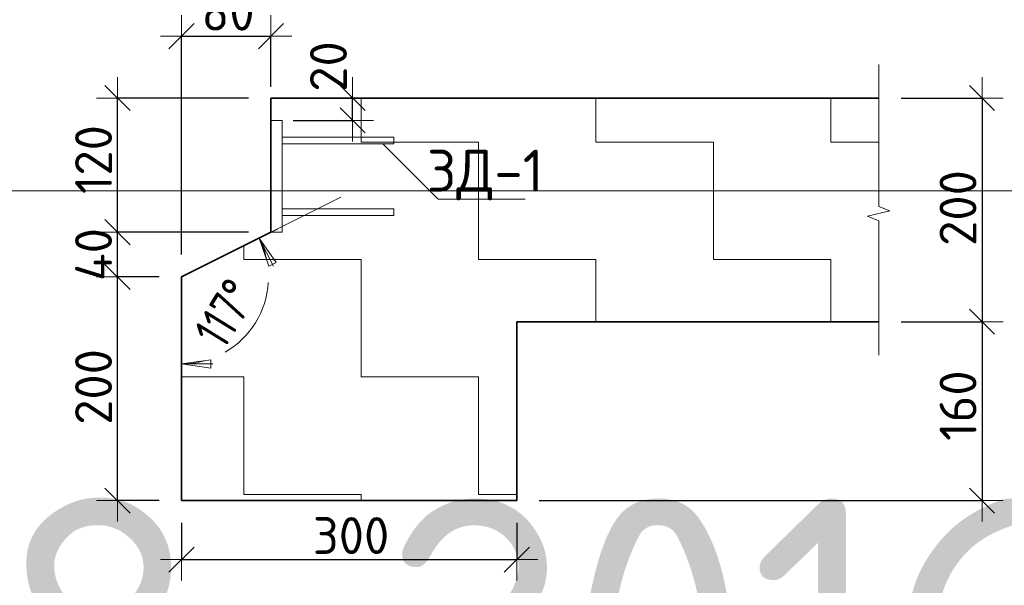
# Model space of a CAD drawing. Header units: metres. Extents: x -38 to 100, y -15 to 21.
# Tile 84 of 90: x 74.455 to 75.335, y 12.624 to 13.13. Entities that reach past the tile are written whole.
import ezdxf

# ---------------------------------------------------------------- set-up
doc = ezdxf.new("R2010")
doc.units = ezdxf.units.M
doc.header["$PDMODE"] = 65
for name, color, linetype, lineweight in [('XR$4$Перекрытие_ Сборный элемент', 7, 'Continuous', 35), ('XR$4$Размерная линия_ общее', 7, 'Continuous', 13), ('XR$4$Текст_ общее_1', 7, 'Continuous', 13), ('XR$5$Текст_ примечание', 7, 'Continuous', 13), ('XR$6$Перекрытие_ Сборный элемент', 7, 'Continuous', 35), ('XR$6$Размерная линия_ общее', 7, 'Continuous', 13), ('XR$6$Текст_ общее_1', 7, 'Continuous', 13)]:
    doc.layers.add(name, color=color, linetype=linetype, lineweight=lineweight)
doc.styles.add('ISOCPEUR', font='txt')
doc.dimstyles.new('DIMSTYLE_11', dxfattribs={"dimtxt": 0.033, "dimasz": 0.0375, "dimexe": 0, "dimexo": 0, "dimgap": 0.0165, "dimtad": 2, "dimdec": 0, "dimlfac": 1000, "dimrnd": 1, "dimzin": 12, "dimdsep": 46, "dimtxsty": 'ISOCPEUR', "dimblk1": 'ALL_ML_STRICH', "dimblk2": 'ALL_ML_STRICH', "dimsah": 1, "dimcen": 0, "dimclrd": 7, "dimclre": 256, "dimclrt": 7, "dimadec": 0, "dimazin": 0, "dimtfac": 1, "dimtdec": 0, "dimtix": 1, "dimtmove": 2, "dimatfit": 3, "dimfxl": 0, "dimtvp": 1.2, "dimtzin": 0, "dimlwd": 0, "dimlwe": -3, "dimarcsym": 0})
doc.dimstyles.new('DIMSTYLE_28', dxfattribs={"dimtxt": 0.033, "dimasz": 0.0375, "dimexe": 0, "dimexo": 0, "dimgap": 0.0165, "dimtad": 2, "dimdec": 0, "dimlfac": 1000, "dimrnd": 5, "dimzin": 12, "dimdsep": 46, "dimtxsty": 'ISOCPEUR', "dimblk1": 'ALL_ML_STRICH', "dimblk2": 'ALL_ML_STRICH', "dimsah": 1, "dimcen": 0, "dimclrd": 7, "dimclre": 256, "dimclrt": 7, "dimadec": 0, "dimazin": 0, "dimtfac": 1, "dimtdec": 0, "dimtix": 1, "dimtmove": 2, "dimatfit": 3, "dimfxl": 0, "dimtzin": 0, "dimlwd": 0, "dimlwe": -3, "dimarcsym": 0})
doc.dimstyles.new('DIMSTYLE_29', dxfattribs={"dimtxt": 0.033, "dimasz": 0.0375, "dimexe": 0, "dimexo": 0, "dimgap": 0.0165, "dimtad": 2, "dimdec": 0, "dimlfac": 1000, "dimrnd": 5, "dimzin": 12, "dimdsep": 46, "dimtxsty": 'ISOCPEUR', "dimblk1": 'ALL_ML_STRICH', "dimblk2": 'ALL_ML_STRICH', "dimsah": 1, "dimcen": 0, "dimclrd": 7, "dimclre": 256, "dimclrt": 7, "dimadec": 0, "dimazin": 0, "dimtfac": 1, "dimtdec": 0, "dimtix": 1, "dimtmove": 2, "dimatfit": 3, "dimfxl": 0, "dimtvp": 1.2, "dimtzin": 0, "dimlwd": 0, "dimlwe": -3, "dimarcsym": 0})
doc.dimstyles.new('DIMSTYLE_30', dxfattribs={"dimtxt": 0.033, "dimasz": 0.0375, "dimexe": 0, "dimexo": 0, "dimgap": 0.0165, "dimtad": 2, "dimdec": 0, "dimlfac": 1000, "dimrnd": 5, "dimzin": 12, "dimdsep": 46, "dimtxsty": 'ISOCPEUR', "dimblk1": 'ALL_ML_STRICH', "dimblk2": 'ALL_ML_STRICH', "dimsah": 1, "dimcen": 0, "dimclrd": 7, "dimclre": 256, "dimclrt": 7, "dimadec": 0, "dimazin": 0, "dimtfac": 1, "dimtdec": 0, "dimtix": 1, "dimtmove": 2, "dimatfit": 3, "dimfxl": 0, "dimtzin": 0, "dimlwd": 0, "dimlwe": -3, "dimarcsym": 0})
doc.dimstyles.new('DIMSTYLE_35', dxfattribs={"dimtxt": 0.033, "dimasz": 0.0375, "dimexe": 0, "dimexo": 0, "dimgap": 0.0165, "dimtad": 2, "dimdec": 0, "dimlfac": 1000, "dimrnd": 5, "dimzin": 12, "dimdsep": 46, "dimtxsty": 'ISOCPEUR', "dimblk1": 'ALL_ML_STRICH', "dimblk2": 'ALL_ML_STRICH', "dimsah": 1, "dimcen": 0, "dimclrd": 7, "dimclre": 256, "dimclrt": 7, "dimadec": 0, "dimazin": 0, "dimtfac": 1, "dimtdec": 0, "dimtix": 1, "dimtmove": 2, "dimatfit": 3, "dimfxl": 0, "dimtvp": 1.2, "dimtzin": 0, "dimlwd": 0, "dimlwe": -3, "dimarcsym": 0})
doc.dimstyles.new('DIMSTYLE_8', dxfattribs={"dimtxt": 0.033, "dimasz": 0.0375, "dimexe": 0, "dimexo": 0, "dimgap": 0.0165, "dimtad": 2, "dimdec": 0, "dimlfac": 1000, "dimrnd": 1, "dimzin": 12, "dimdsep": 46, "dimtxsty": 'ISOCPEUR', "dimblk1": 'ALL_ML_STRICH', "dimblk2": 'ALL_ML_STRICH', "dimsah": 1, "dimcen": 0, "dimclrd": 7, "dimclre": 256, "dimclrt": 7, "dimadec": 0, "dimazin": 0, "dimtfac": 1, "dimtdec": 0, "dimtix": 1, "dimtmove": 2, "dimatfit": 3, "dimfxl": 0, "dimtzin": 0, "dimlwd": 0, "dimlwe": -3, "dimarcsym": 0})
pattern_1 = [(0, (0.21, 0.21), (0.105, 0.105), [0.105, -0.105]), (90, (0.21, 0.21), (-0.105, 0.105), [0.105, -0.105])]

# ---------------------------------------------------------------- blocks, each defined once
blk = doc.blocks.new('ЭЛЕМЕНТ_УЗОРА_4')
at = {"color": 7, "linetype": 'Continuous', "lineweight": 13, "transparency": 33554687}
blk.add_line((75.22301, 12.82949), (75.22301, 12.82949), dxfattribs=at)
blk.add_lwpolyline([(75.22301, 13.08949), (75.22301, 12.96235), (75.23301, 12.95871), (75.21301, 12.95377), (75.22301, 12.94961), (75.22301, 12.82949)], dxfattribs=at)
blk = doc.blocks.new('ALL_ML_STRICH')
at = {"color": 0, "linetype": 'ByBlock', "lineweight": -2}
for p, q in [((0, -0.5), (0, 0.5)), ((-0.3, -0.3), (0.3, 0.3)), ((-1, 0), (0.5, 0))]:
    blk.add_line(p, q, dxfattribs=at)
blk = doc.blocks.new('*D103')
at = {"layer": 'DEFPOINTS', "color": 7, "linetype": 'Continuous', "lineweight": 13, "transparency": 33554687}
for p in [(75.22301, 13.05949), (75.31543, 13.05949), (75.22301, 12.85949)]:
    blk.add_point(p, dxfattribs=at)
at = {"layer": 'XR$4$Размерная линия_ общее', "color": 253, "linetype": 'Continuous', "lineweight": -2, "true_color": 0xa0a0a0, "transparency": 33554687}
for p, q in [((75.24301, 13.05949), (75.31543, 13.05949)), ((75.24301, 12.85949), (75.31543, 12.85949))]:
    blk.add_line(p, q, dxfattribs=at)
at = {"layer": 'XR$4$Размерная линия_ общее', "color": 7, "linetype": 'Continuous', "lineweight": -2, "transparency": 33554687}
blk.add_line((75.31543, 13.05949), (75.31543, 12.85949), dxfattribs=at)
at = {"layer": 'XR$4$Размерная линия_ общее', "color": 7, "linetype": 'Continuous', "lineweight": 13, "transparency": 33554687, "xscale": 0.0375, "yscale": 0.0375, "zscale": 0.0375}
for p, rotation in [((75.31543, 13.05949), 90), ((75.31543, 12.85949), 270)]:
    blk.add_blockref('ALL_ML_STRICH', p, dxfattribs=dict(at, rotation=rotation))
at = {"layer": 'XR$4$Размерная линия_ общее', "color": 7, "linetype": 'Continuous', "lineweight": 13, "transparency": 33554687, "insert": (75.29393, 12.96114), "char_height": 0.033, "width": 0.099, "attachment_point": 5, "rotation": 90, "style": 'ISOCPEUR'}
blk.add_mtext('\\A1;{200}', dxfattribs=at)
blk = doc.blocks.new('*D104')
at = {"layer": 'DEFPOINTS', "color": 7, "linetype": 'Continuous', "lineweight": 13, "transparency": 33554687}
for p in [(75.22301, 12.85949), (75.31543, 12.85949), (74.89936, 12.69949)]:
    blk.add_point(p, dxfattribs=at)
at = {"layer": 'XR$4$Размерная линия_ общее', "color": 253, "linetype": 'Continuous', "lineweight": -2, "true_color": 0xa0a0a0, "transparency": 33554687}
for p, q in [((75.24301, 12.85949), (75.31543, 12.85949)), ((74.91936, 12.69949), (75.31543, 12.69949))]:
    blk.add_line(p, q, dxfattribs=at)
at = {"layer": 'XR$4$Размерная линия_ общее', "color": 7, "linetype": 'Continuous', "lineweight": -2, "transparency": 33554687}
blk.add_line((75.31543, 12.85949), (75.31543, 12.69949), dxfattribs=at)
at = {"layer": 'XR$4$Размерная линия_ общее', "color": 7, "linetype": 'Continuous', "lineweight": 13, "transparency": 33554687, "xscale": 0.0375, "yscale": 0.0375, "zscale": 0.0375}
for p, rotation in [((75.31543, 12.85949), 90), ((75.31543, 12.69949), 270)]:
    blk.add_blockref('ALL_ML_STRICH', p, dxfattribs=dict(at, rotation=rotation))
at = {"layer": 'XR$4$Размерная линия_ общее', "color": 7, "linetype": 'Continuous', "lineweight": 13, "transparency": 33554687, "insert": (75.29393, 12.78444), "char_height": 0.033, "width": 0.099, "attachment_point": 5, "rotation": 90, "style": 'ISOCPEUR'}
blk.add_mtext('\\A1;{160}', dxfattribs=at)
blk = doc.blocks.new('*D113')
at = {"layer": 'DEFPOINTS', "color": 7, "linetype": 'Continuous', "lineweight": 13, "transparency": 33554687}
for p in [(74.59936, 12.69949), (74.89936, 12.69949), (74.59936, 12.64675)]:
    blk.add_point(p, dxfattribs=at)
at = {"layer": 'XR$4$Размерная линия_ общее', "color": 253, "linetype": 'Continuous', "lineweight": -2, "true_color": 0xa0a0a0, "transparency": 33554687}
for p, q in [((74.59936, 12.67949), (74.59936, 12.64675)), ((74.89936, 12.67949), (74.89936, 12.64675))]:
    blk.add_line(p, q, dxfattribs=at)
at = {"layer": 'XR$4$Размерная линия_ общее', "color": 7, "linetype": 'Continuous', "lineweight": -2, "transparency": 33554687}
blk.add_line((74.59936, 12.64675), (74.89936, 12.64675), dxfattribs=at)
at = {"layer": 'XR$4$Размерная линия_ общее', "color": 7, "linetype": 'Continuous', "lineweight": 13, "transparency": 33554687, "xscale": 0.0375, "yscale": 0.0375, "zscale": 0.0375, "rotation": 180}
blk.add_blockref('ALL_ML_STRICH', (74.59936, 12.64675), dxfattribs=at)
at = {"layer": 'XR$4$Размерная линия_ общее', "color": 7, "linetype": 'Continuous', "lineweight": 13, "transparency": 33554687, "xscale": 0.0375, "yscale": 0.0375, "zscale": 0.0375}
blk.add_blockref('ALL_ML_STRICH', (74.89936, 12.64675), dxfattribs=at)
at = {"layer": 'XR$4$Размерная линия_ общее', "color": 7, "linetype": 'Continuous', "lineweight": 13, "transparency": 33554687, "insert": (74.75101, 12.66825), "char_height": 0.033, "width": 0.099, "attachment_point": 5, "style": 'ISOCPEUR'}
blk.add_mtext('\\A1;{300}', dxfattribs=at)
blk = doc.blocks.new('*D224')
at = {"layer": 'DEFPOINTS', "color": 7, "linetype": 'Continuous', "lineweight": 13, "transparency": 33554687}
for p in [(74.59936, 12.89949), (74.54217, 12.69949), (74.59936, 12.69949)]:
    blk.add_point(p, dxfattribs=at)
at = {"layer": 'XR$4$Размерная линия_ общее', "color": 253, "linetype": 'Continuous', "lineweight": -2, "true_color": 0xa0a0a0, "transparency": 33554687}
for p, q in [((74.57936, 12.89949), (74.54217, 12.89949)), ((74.57936, 12.69949), (74.54217, 12.69949))]:
    blk.add_line(p, q, dxfattribs=at)
at = {"layer": 'XR$4$Размерная линия_ общее', "color": 7, "linetype": 'Continuous', "lineweight": -2, "transparency": 33554687}
blk.add_line((74.54217, 12.69949), (74.54217, 12.89949), dxfattribs=at)
at = {"layer": 'XR$4$Размерная линия_ общее', "color": 7, "linetype": 'Continuous', "lineweight": 13, "transparency": 33554687, "xscale": 0.0375, "yscale": 0.0375, "zscale": 0.0375}
for p, rotation in [((74.54217, 12.89949), 90), ((74.54217, 12.69949), 270)]:
    blk.add_blockref('ALL_ML_STRICH', p, dxfattribs=dict(at, rotation=rotation))
at = {"layer": 'XR$4$Размерная линия_ общее', "color": 7, "linetype": 'Continuous', "lineweight": 13, "transparency": 33554687, "insert": (74.52067, 12.80114), "char_height": 0.033, "width": 0.099, "attachment_point": 5, "rotation": 90, "style": 'ISOCPEUR'}
blk.add_mtext('\\A1;{200}', dxfattribs=at)
blk = doc.blocks.new('*D225')
at = {"layer": 'DEFPOINTS', "color": 7, "linetype": 'Continuous', "lineweight": 13, "transparency": 33554687}
for p in [(74.67936, 12.93949), (74.54217, 12.89949), (74.59936, 12.89949)]:
    blk.add_point(p, dxfattribs=at)
at = {"layer": 'XR$4$Размерная линия_ общее', "color": 253, "linetype": 'Continuous', "lineweight": -2, "true_color": 0xa0a0a0, "transparency": 33554687}
for p, q in [((74.65936, 12.93949), (74.54217, 12.93949)), ((74.57936, 12.89949), (74.54217, 12.89949))]:
    blk.add_line(p, q, dxfattribs=at)
at = {"layer": 'XR$4$Размерная линия_ общее', "color": 7, "linetype": 'Continuous', "lineweight": -2, "transparency": 33554687}
blk.add_line((74.54217, 12.89949), (74.54217, 12.93949), dxfattribs=at)
at = {"layer": 'XR$4$Размерная линия_ общее', "color": 7, "linetype": 'Continuous', "lineweight": 13, "transparency": 33554687, "xscale": 0.0375, "yscale": 0.0375, "zscale": 0.0375}
for p, rotation in [((74.54217, 12.93949), 90), ((74.54217, 12.89949), 270)]:
    blk.add_blockref('ALL_ML_STRICH', p, dxfattribs=dict(at, rotation=rotation))
at = {"layer": 'XR$4$Размерная линия_ общее', "color": 7, "linetype": 'Continuous', "lineweight": 13, "transparency": 33554687, "insert": (74.52067, 12.91949), "char_height": 0.033, "width": 0.066, "attachment_point": 5, "rotation": 90, "style": 'ISOCPEUR'}
blk.add_mtext('\\A1;{40}', dxfattribs=at)
blk = doc.blocks.new('*D226')
at = {"layer": 'DEFPOINTS', "color": 7, "linetype": 'Continuous', "lineweight": 13, "transparency": 33554687}
for p in [(74.67936, 13.05949), (74.54217, 12.93949), (74.67936, 12.93949)]:
    blk.add_point(p, dxfattribs=at)
at = {"layer": 'XR$4$Размерная линия_ общее', "color": 253, "linetype": 'Continuous', "lineweight": -2, "true_color": 0xa0a0a0, "transparency": 33554687}
for p, q in [((74.65936, 13.05949), (74.54217, 13.05949)), ((74.65936, 12.93949), (74.54217, 12.93949))]:
    blk.add_line(p, q, dxfattribs=at)
at = {"layer": 'XR$4$Размерная линия_ общее', "color": 7, "linetype": 'Continuous', "lineweight": -2, "transparency": 33554687}
blk.add_line((74.54217, 12.93949), (74.54217, 13.05949), dxfattribs=at)
at = {"layer": 'XR$4$Размерная линия_ общее', "color": 7, "linetype": 'Continuous', "lineweight": 13, "transparency": 33554687, "xscale": 0.0375, "yscale": 0.0375, "zscale": 0.0375}
for p, rotation in [((74.54217, 13.05949), 90), ((74.54217, 12.93949), 270)]:
    blk.add_blockref('ALL_ML_STRICH', p, dxfattribs=dict(at, rotation=rotation))
at = {"layer": 'XR$4$Размерная линия_ общее', "color": 7, "linetype": 'Continuous', "lineweight": 13, "transparency": 33554687, "insert": (74.52067, 13.00444), "char_height": 0.033, "width": 0.099, "attachment_point": 5, "rotation": 90, "style": 'ISOCPEUR'}
blk.add_mtext('\\A1;{120}', dxfattribs=at)
blk = doc.blocks.new('СЛОЖНЫЙ_ОБЪЕКТ_38')
at = {"layer": 'XR$4$Перекрытие_ Сборный элемент', "color": 7, "linetype": 'Continuous', "lineweight": 13, "transparency": 33554687}
for points in [[(74.68936, 12.93949), (74.68936, 13.03949), (74.67936, 13.03949), (74.67936, 12.93949), (74.68936, 12.93949)], [(74.68936, 13.02449), (74.68936, 13.01849), (74.78936, 13.01849), (74.78936, 13.02449), (74.68936, 13.02449)], [(74.68936, 12.95449), (74.68936, 12.96049), (74.78936, 12.96049), (74.78936, 12.95449), (74.68936, 12.95449)]]:
    blk.add_lwpolyline(points, close=True, dxfattribs=at)
blk = doc.blocks.new('*D230')
at = {"layer": 'DEFPOINTS', "color": 7, "linetype": 'Continuous', "lineweight": 13, "transparency": 33554687}
for p in [(74.59936, 13.11478), (74.67936, 13.04949), (74.59936, 12.89949)]:
    blk.add_point(p, dxfattribs=at)
at = {"layer": 'XR$4$Размерная линия_ общее', "color": 253, "linetype": 'Continuous', "lineweight": -2, "true_color": 0xa0a0a0, "transparency": 33554687}
for p, q in [((74.59936, 12.91949), (74.59936, 13.11478)), ((74.67936, 13.06949), (74.67936, 13.11478))]:
    blk.add_line(p, q, dxfattribs=at)
at = {"layer": 'XR$4$Размерная линия_ общее', "color": 7, "linetype": 'Continuous', "lineweight": -2, "transparency": 33554687}
blk.add_line((74.59936, 13.11478), (74.67936, 13.11478), dxfattribs=at)
at = {"layer": 'XR$4$Размерная линия_ общее', "color": 7, "linetype": 'Continuous', "lineweight": 13, "transparency": 33554687, "xscale": 0.0375, "yscale": 0.0375, "zscale": 0.0375, "rotation": 180}
blk.add_blockref('ALL_ML_STRICH', (74.59936, 13.11478), dxfattribs=at)
at = {"layer": 'XR$4$Размерная линия_ общее', "color": 7, "linetype": 'Continuous', "lineweight": 13, "transparency": 33554687, "xscale": 0.0375, "yscale": 0.0375, "zscale": 0.0375}
blk.add_blockref('ALL_ML_STRICH', (74.67936, 13.11478), dxfattribs=at)
at = {"layer": 'XR$4$Размерная линия_ общее', "color": 7, "linetype": 'Continuous', "lineweight": 13, "transparency": 33554687, "insert": (74.64101, 13.13628), "char_height": 0.033, "width": 0.066, "attachment_point": 5, "style": 'ISOCPEUR'}
blk.add_mtext('\\A1;{80}', dxfattribs=at)
blk = doc.blocks.new('COMPLEX_ANGLEDIM_0')
at = {"color": 7, "linetype": 'Continuous', "lineweight": 13, "transparency": 33554687}
for p, q in [((74.66894, 12.93427), (74.68571, 12.94266)), ((74.66894, 12.93427), (74.65217, 12.92589)), ((74.66894, 12.93427), (74.68403, 12.91247)), ((74.67732, 12.90912), (74.66894, 12.93427)), ((74.66894, 12.93427), (74.68152, 12.90912)), ((74.66894, 12.93427), (74.66894, 12.93427)), ((74.68403, 12.91247), (74.67732, 12.90912)), ((74.59936, 12.82169), (74.59936, 12.84044)), ((74.62561, 12.82544), (74.59936, 12.82169)), ((74.62561, 12.81794), (74.62561, 12.82544)), ((74.59936, 12.82169), (74.62561, 12.81794)), ((74.59936, 12.82169), (74.62749, 12.82169)), ((74.59936, 12.82169), (74.59936, 12.82169)), ((74.59936, 12.82169), (74.59936, 12.80294))]:
    blk.add_line(p, q, dxfattribs=at)
for start, end in [(10.78743, 26.56505), (300.16526, 356.39981), (270, 285.2956)]:
    blk.add_arc((74.59936, 12.89949), 0.07779, start, end, dxfattribs=at)
at = {"color": 7, "linetype": 'Continuous', "lineweight": 13, "transparency": 33554687, "insert": (74.63711, 12.8332), "char_height": 0.033, "width": 0.0889719, "attachment_point": 7, "rotation": 58.28253, "style": 'ISOCPEUR'}
blk.add_mtext('\\W0.79;117%%d', dxfattribs=at)
blk = doc.blocks.new('*D232')
at = {"layer": 'DEFPOINTS', "color": 7, "linetype": 'Continuous', "lineweight": 13, "transparency": 33554687}
for p in [(74.67936, 13.05949), (74.67936, 13.03949), (74.75239, 13.03949)]:
    blk.add_point(p, dxfattribs=at)
at = {"layer": 'XR$4$Размерная линия_ общее', "color": 253, "linetype": 'Continuous', "lineweight": -2, "true_color": 0xa0a0a0, "transparency": 33554687}
for p, q in [((74.69936, 13.05949), (74.75239, 13.05949)), ((74.69936, 13.03949), (74.75239, 13.03949))]:
    blk.add_line(p, q, dxfattribs=at)
at = {"layer": 'XR$4$Размерная линия_ общее', "color": 7, "linetype": 'Continuous', "lineweight": -2, "transparency": 33554687}
blk.add_line((74.75239, 13.03949), (74.75239, 13.05949), dxfattribs=at)
at = {"layer": 'XR$4$Размерная линия_ общее', "color": 7, "linetype": 'Continuous', "lineweight": 13, "transparency": 33554687, "xscale": 0.0375, "yscale": 0.0375, "zscale": 0.0375}
for p, rotation in [((74.75239, 13.05949), 90), ((74.75239, 13.03949), 270)]:
    blk.add_blockref('ALL_ML_STRICH', p, dxfattribs=dict(at, rotation=rotation))
at = {"layer": 'XR$4$Размерная линия_ общее', "color": 7, "linetype": 'Continuous', "lineweight": 13, "transparency": 33554687, "insert": (74.7308, 13.0877), "char_height": 0.033, "width": 0.066, "attachment_point": 5, "rotation": 90, "style": 'ISOCPEUR'}
blk.add_mtext('\\A1;{20}', dxfattribs=at)
blk = doc.blocks.new('ЭЛЕМЕНТ_УЗОРА_24')
at = {"color": 7, "linetype": 'Continuous', "lineweight": 13, "transparency": 33554687}
blk.add_line((75.22301, 12.82949), (75.22301, 12.82949), dxfattribs=at)
blk.add_lwpolyline([(75.22301, 13.08949), (75.22301, 12.96235), (75.23301, 12.95871), (75.21301, 12.95377), (75.22301, 12.94961), (75.22301, 12.82949)], dxfattribs=at)
blk = doc.blocks.new('*D431')
at = {"layer": 'DEFPOINTS', "color": 7, "linetype": 'Continuous', "lineweight": 13, "transparency": 33554687}
for p in [(75.22301, 13.05949), (75.31543, 13.05949), (75.22301, 12.85949)]:
    blk.add_point(p, dxfattribs=at)
at = {"layer": 'XR$6$Размерная линия_ общее', "color": 253, "linetype": 'Continuous', "lineweight": -2, "true_color": 0xa0a0a0, "transparency": 33554687}
for p, q in [((75.24301, 13.05949), (75.31543, 13.05949)), ((75.24301, 12.85949), (75.31543, 12.85949))]:
    blk.add_line(p, q, dxfattribs=at)
at = {"layer": 'XR$6$Размерная линия_ общее', "color": 7, "linetype": 'Continuous', "lineweight": -2, "transparency": 33554687}
blk.add_line((75.31543, 13.05949), (75.31543, 12.85949), dxfattribs=at)
at = {"layer": 'XR$6$Размерная линия_ общее', "color": 7, "linetype": 'Continuous', "lineweight": 13, "transparency": 33554687, "xscale": 0.0375, "yscale": 0.0375, "zscale": 0.0375}
for p, rotation in [((75.31543, 13.05949), 90), ((75.31543, 12.85949), 270)]:
    blk.add_blockref('ALL_ML_STRICH', p, dxfattribs=dict(at, rotation=rotation))
at = {"layer": 'XR$6$Размерная линия_ общее', "color": 7, "linetype": 'Continuous', "lineweight": 13, "transparency": 33554687, "insert": (75.29393, 12.96114), "char_height": 0.033, "width": 0.099, "attachment_point": 5, "rotation": 90, "style": 'ISOCPEUR'}
blk.add_mtext('\\A1;{200}', dxfattribs=at)
blk = doc.blocks.new('*D432')
at = {"layer": 'DEFPOINTS', "color": 7, "linetype": 'Continuous', "lineweight": 13, "transparency": 33554687}
for p in [(75.22301, 12.85949), (75.31543, 12.85949), (74.89936, 12.69949)]:
    blk.add_point(p, dxfattribs=at)
at = {"layer": 'XR$6$Размерная линия_ общее', "color": 253, "linetype": 'Continuous', "lineweight": -2, "true_color": 0xa0a0a0, "transparency": 33554687}
for p, q in [((75.24301, 12.85949), (75.31543, 12.85949)), ((74.91936, 12.69949), (75.31543, 12.69949))]:
    blk.add_line(p, q, dxfattribs=at)
at = {"layer": 'XR$6$Размерная линия_ общее', "color": 7, "linetype": 'Continuous', "lineweight": -2, "transparency": 33554687}
blk.add_line((75.31543, 12.85949), (75.31543, 12.69949), dxfattribs=at)
at = {"layer": 'XR$6$Размерная линия_ общее', "color": 7, "linetype": 'Continuous', "lineweight": 13, "transparency": 33554687, "xscale": 0.0375, "yscale": 0.0375, "zscale": 0.0375}
for p, rotation in [((75.31543, 12.85949), 90), ((75.31543, 12.69949), 270)]:
    blk.add_blockref('ALL_ML_STRICH', p, dxfattribs=dict(at, rotation=rotation))
at = {"layer": 'XR$6$Размерная линия_ общее', "color": 7, "linetype": 'Continuous', "lineweight": 13, "transparency": 33554687, "insert": (75.29393, 12.78444), "char_height": 0.033, "width": 0.099, "attachment_point": 5, "rotation": 90, "style": 'ISOCPEUR'}
blk.add_mtext('\\A1;{160}', dxfattribs=at)
blk = doc.blocks.new('*D437')
at = {"layer": 'DEFPOINTS', "color": 7, "linetype": 'Continuous', "lineweight": 13, "transparency": 33554687}
for p in [(74.59936, 12.69949), (74.89936, 12.69949), (74.59936, 12.64675)]:
    blk.add_point(p, dxfattribs=at)
at = {"layer": 'XR$6$Размерная линия_ общее', "color": 253, "linetype": 'Continuous', "lineweight": -2, "true_color": 0xa0a0a0, "transparency": 33554687}
for p, q in [((74.59936, 12.67949), (74.59936, 12.64675)), ((74.89936, 12.67949), (74.89936, 12.64675))]:
    blk.add_line(p, q, dxfattribs=at)
at = {"layer": 'XR$6$Размерная линия_ общее', "color": 7, "linetype": 'Continuous', "lineweight": -2, "transparency": 33554687}
blk.add_line((74.59936, 12.64675), (74.89936, 12.64675), dxfattribs=at)
at = {"layer": 'XR$6$Размерная линия_ общее', "color": 7, "linetype": 'Continuous', "lineweight": 13, "transparency": 33554687, "xscale": 0.0375, "yscale": 0.0375, "zscale": 0.0375, "rotation": 180}
blk.add_blockref('ALL_ML_STRICH', (74.59936, 12.64675), dxfattribs=at)
at = {"layer": 'XR$6$Размерная линия_ общее', "color": 7, "linetype": 'Continuous', "lineweight": 13, "transparency": 33554687, "xscale": 0.0375, "yscale": 0.0375, "zscale": 0.0375}
blk.add_blockref('ALL_ML_STRICH', (74.89936, 12.64675), dxfattribs=at)
at = {"layer": 'XR$6$Размерная линия_ общее', "color": 7, "linetype": 'Continuous', "lineweight": 13, "transparency": 33554687, "insert": (74.75101, 12.66825), "char_height": 0.033, "width": 0.099, "attachment_point": 5, "style": 'ISOCPEUR'}
blk.add_mtext('\\A1;{300}', dxfattribs=at)
blk = doc.blocks.new('*D438')
at = {"layer": 'DEFPOINTS', "color": 7, "linetype": 'Continuous', "lineweight": 13, "transparency": 33554687}
for p in [(74.59936, 12.89949), (74.54217, 12.69949), (74.59936, 12.69949)]:
    blk.add_point(p, dxfattribs=at)
at = {"layer": 'XR$6$Размерная линия_ общее', "color": 253, "linetype": 'Continuous', "lineweight": -2, "true_color": 0xa0a0a0, "transparency": 33554687}
for p, q in [((74.57936, 12.89949), (74.54217, 12.89949)), ((74.57936, 12.69949), (74.54217, 12.69949))]:
    blk.add_line(p, q, dxfattribs=at)
at = {"layer": 'XR$6$Размерная линия_ общее', "color": 7, "linetype": 'Continuous', "lineweight": -2, "transparency": 33554687}
blk.add_line((74.54217, 12.69949), (74.54217, 12.89949), dxfattribs=at)
at = {"layer": 'XR$6$Размерная линия_ общее', "color": 7, "linetype": 'Continuous', "lineweight": 13, "transparency": 33554687, "xscale": 0.0375, "yscale": 0.0375, "zscale": 0.0375}
for p, rotation in [((74.54217, 12.89949), 90), ((74.54217, 12.69949), 270)]:
    blk.add_blockref('ALL_ML_STRICH', p, dxfattribs=dict(at, rotation=rotation))
at = {"layer": 'XR$6$Размерная линия_ общее', "color": 7, "linetype": 'Continuous', "lineweight": 13, "transparency": 33554687, "insert": (74.52067, 12.80114), "char_height": 0.033, "width": 0.099, "attachment_point": 5, "rotation": 90, "style": 'ISOCPEUR'}
blk.add_mtext('\\A1;{200}', dxfattribs=at)
blk = doc.blocks.new('*D439')
at = {"layer": 'DEFPOINTS', "color": 7, "linetype": 'Continuous', "lineweight": 13, "transparency": 33554687}
for p in [(74.67936, 12.93949), (74.54217, 12.89949), (74.59936, 12.89949)]:
    blk.add_point(p, dxfattribs=at)
at = {"layer": 'XR$6$Размерная линия_ общее', "color": 253, "linetype": 'Continuous', "lineweight": -2, "true_color": 0xa0a0a0, "transparency": 33554687}
for p, q in [((74.65936, 12.93949), (74.54217, 12.93949)), ((74.57936, 12.89949), (74.54217, 12.89949))]:
    blk.add_line(p, q, dxfattribs=at)
at = {"layer": 'XR$6$Размерная линия_ общее', "color": 7, "linetype": 'Continuous', "lineweight": -2, "transparency": 33554687}
blk.add_line((74.54217, 12.89949), (74.54217, 12.93949), dxfattribs=at)
at = {"layer": 'XR$6$Размерная линия_ общее', "color": 7, "linetype": 'Continuous', "lineweight": 13, "transparency": 33554687, "xscale": 0.0375, "yscale": 0.0375, "zscale": 0.0375}
for p, rotation in [((74.54217, 12.93949), 90), ((74.54217, 12.89949), 270)]:
    blk.add_blockref('ALL_ML_STRICH', p, dxfattribs=dict(at, rotation=rotation))
at = {"layer": 'XR$6$Размерная линия_ общее', "color": 7, "linetype": 'Continuous', "lineweight": 13, "transparency": 33554687, "insert": (74.52067, 12.91949), "char_height": 0.033, "width": 0.066, "attachment_point": 5, "rotation": 90, "style": 'ISOCPEUR'}
blk.add_mtext('\\A1;{40}', dxfattribs=at)
blk = doc.blocks.new('*D440')
at = {"layer": 'DEFPOINTS', "color": 7, "linetype": 'Continuous', "lineweight": 13, "transparency": 33554687}
for p in [(74.67936, 13.05949), (74.54217, 12.93949), (74.67936, 12.93949)]:
    blk.add_point(p, dxfattribs=at)
at = {"layer": 'XR$6$Размерная линия_ общее', "color": 253, "linetype": 'Continuous', "lineweight": -2, "true_color": 0xa0a0a0, "transparency": 33554687}
for p, q in [((74.65936, 13.05949), (74.54217, 13.05949)), ((74.65936, 12.93949), (74.54217, 12.93949))]:
    blk.add_line(p, q, dxfattribs=at)
at = {"layer": 'XR$6$Размерная линия_ общее', "color": 7, "linetype": 'Continuous', "lineweight": -2, "transparency": 33554687}
blk.add_line((74.54217, 12.93949), (74.54217, 13.05949), dxfattribs=at)
at = {"layer": 'XR$6$Размерная линия_ общее', "color": 7, "linetype": 'Continuous', "lineweight": 13, "transparency": 33554687, "xscale": 0.0375, "yscale": 0.0375, "zscale": 0.0375}
for p, rotation in [((74.54217, 13.05949), 90), ((74.54217, 12.93949), 270)]:
    blk.add_blockref('ALL_ML_STRICH', p, dxfattribs=dict(at, rotation=rotation))
at = {"layer": 'XR$6$Размерная линия_ общее', "color": 7, "linetype": 'Continuous', "lineweight": 13, "transparency": 33554687, "insert": (74.52067, 13.00444), "char_height": 0.033, "width": 0.099, "attachment_point": 5, "rotation": 90, "style": 'ISOCPEUR'}
blk.add_mtext('\\A1;{120}', dxfattribs=at)
blk = doc.blocks.new('СЛОЖНЫЙ_ОБЪЕКТ_77')
at = {"layer": 'XR$6$Перекрытие_ Сборный элемент', "color": 7, "linetype": 'Continuous', "lineweight": 13, "transparency": 33554687}
for points in [[(74.68936, 12.93949), (74.68936, 13.03949), (74.67936, 13.03949), (74.67936, 12.93949), (74.68936, 12.93949)], [(74.68936, 13.02449), (74.68936, 13.01849), (74.78936, 13.01849), (74.78936, 13.02449), (74.68936, 13.02449)], [(74.68936, 12.95449), (74.68936, 12.96049), (74.78936, 12.96049), (74.78936, 12.95449), (74.68936, 12.95449)]]:
    blk.add_lwpolyline(points, close=True, dxfattribs=at)
blk = doc.blocks.new('*D444')
at = {"layer": 'DEFPOINTS', "color": 7, "linetype": 'Continuous', "lineweight": 13, "transparency": 33554687}
for p in [(74.59936, 13.11478), (74.67936, 13.04949), (74.59936, 12.89949)]:
    blk.add_point(p, dxfattribs=at)
at = {"layer": 'XR$6$Размерная линия_ общее', "color": 253, "linetype": 'Continuous', "lineweight": -2, "true_color": 0xa0a0a0, "transparency": 33554687}
for p, q in [((74.59936, 12.91949), (74.59936, 13.11478)), ((74.67936, 13.06949), (74.67936, 13.11478))]:
    blk.add_line(p, q, dxfattribs=at)
at = {"layer": 'XR$6$Размерная линия_ общее', "color": 7, "linetype": 'Continuous', "lineweight": -2, "transparency": 33554687}
blk.add_line((74.59936, 13.11478), (74.67936, 13.11478), dxfattribs=at)
at = {"layer": 'XR$6$Размерная линия_ общее', "color": 7, "linetype": 'Continuous', "lineweight": 13, "transparency": 33554687, "xscale": 0.0375, "yscale": 0.0375, "zscale": 0.0375, "rotation": 180}
blk.add_blockref('ALL_ML_STRICH', (74.59936, 13.11478), dxfattribs=at)
at = {"layer": 'XR$6$Размерная линия_ общее', "color": 7, "linetype": 'Continuous', "lineweight": 13, "transparency": 33554687, "xscale": 0.0375, "yscale": 0.0375, "zscale": 0.0375}
blk.add_blockref('ALL_ML_STRICH', (74.67936, 13.11478), dxfattribs=at)
at = {"layer": 'XR$6$Размерная линия_ общее', "color": 7, "linetype": 'Continuous', "lineweight": 13, "transparency": 33554687, "insert": (74.64101, 13.13628), "char_height": 0.033, "width": 0.066, "attachment_point": 5, "style": 'ISOCPEUR'}
blk.add_mtext('\\A1;{80}', dxfattribs=at)
blk = doc.blocks.new('*D445')
at = {"layer": 'DEFPOINTS', "color": 7, "linetype": 'Continuous', "lineweight": 13, "transparency": 33554687}
for p in [(74.67936, 13.05949), (74.67936, 13.03949), (74.75239, 13.03949)]:
    blk.add_point(p, dxfattribs=at)
at = {"layer": 'XR$6$Размерная линия_ общее', "color": 253, "linetype": 'Continuous', "lineweight": -2, "true_color": 0xa0a0a0, "transparency": 33554687}
for p, q in [((74.69936, 13.05949), (74.75239, 13.05949)), ((74.69936, 13.03949), (74.75239, 13.03949))]:
    blk.add_line(p, q, dxfattribs=at)
at = {"layer": 'XR$6$Размерная линия_ общее', "color": 7, "linetype": 'Continuous', "lineweight": -2, "transparency": 33554687}
blk.add_line((74.75239, 13.03949), (74.75239, 13.05949), dxfattribs=at)
at = {"layer": 'XR$6$Размерная линия_ общее', "color": 7, "linetype": 'Continuous', "lineweight": 13, "transparency": 33554687, "xscale": 0.0375, "yscale": 0.0375, "zscale": 0.0375}
for p, rotation in [((74.75239, 13.05949), 90), ((74.75239, 13.03949), 270)]:
    blk.add_blockref('ALL_ML_STRICH', p, dxfattribs=dict(at, rotation=rotation))
at = {"layer": 'XR$6$Размерная линия_ общее', "color": 7, "linetype": 'Continuous', "lineweight": 13, "transparency": 33554687, "insert": (74.7308, 13.0877), "char_height": 0.033, "width": 0.066, "attachment_point": 5, "rotation": 90, "style": 'ISOCPEUR'}
blk.add_mtext('\\A1;{20}', dxfattribs=at)
blk = doc.blocks.new('COMPLEX_ANGLEDIM_1')
at = {"color": 7, "linetype": 'Continuous', "lineweight": 13, "transparency": 33554687}
for p, q in [((74.66894, 12.93427), (74.68571, 12.94266)), ((74.66894, 12.93427), (74.65217, 12.92589)), ((74.66894, 12.93427), (74.68403, 12.91247)), ((74.67732, 12.90912), (74.66894, 12.93427)), ((74.66894, 12.93427), (74.68152, 12.90912)), ((74.66894, 12.93427), (74.66894, 12.93427)), ((74.68403, 12.91247), (74.67732, 12.90912)), ((74.59936, 12.82169), (74.59936, 12.84044)), ((74.62561, 12.82544), (74.59936, 12.82169)), ((74.62561, 12.81794), (74.62561, 12.82544)), ((74.59936, 12.82169), (74.62561, 12.81794)), ((74.59936, 12.82169), (74.62749, 12.82169)), ((74.59936, 12.82169), (74.59936, 12.82169)), ((74.59936, 12.82169), (74.59936, 12.80294))]:
    blk.add_line(p, q, dxfattribs=at)
for start, end in [(10.78743, 26.56505), (300.16526, 356.39981), (270, 285.2956)]:
    blk.add_arc((74.59936, 12.89949), 0.07779, start, end, dxfattribs=at)
at = {"color": 7, "linetype": 'Continuous', "lineweight": 13, "transparency": 33554687, "insert": (74.63711, 12.8332), "char_height": 0.033, "width": 0.0889719, "attachment_point": 7, "rotation": 58.28253, "style": 'ISOCPEUR'}
blk.add_mtext('\\W0.79;117%%d', dxfattribs=at)

msp = doc.modelspace()

# ---------------------------------------------------------------- hatches: boundary and pattern name
at = {"linetype": 'Continuous', "lineweight": 13, "transparency": 33554687}
h = msp.add_hatch(dxfattribs=at)
h.set_pattern_fill('____', scale=0.105, style=0, pattern_type=2)
h.set_pattern_definition(pattern_1)
h.paths.add_polyline_path([(74.67936, 12.93949), (74.59936, 12.89949), (74.59936, 12.69949), (74.89936, 12.69949), (74.89936, 12.85949), (75.22301, 12.85949), (75.22301, 13.05949), (74.67936, 13.05949)], flags=0)
h = msp.add_hatch(dxfattribs=at)
h.set_pattern_fill('____', scale=0.105, style=0, pattern_type=2)
h.set_pattern_definition(pattern_1)
h.paths.add_polyline_path([(74.67936, 12.93949), (74.59936, 12.89949), (74.59936, 12.69949), (74.89936, 12.69949), (74.89936, 12.85949), (75.22301, 12.85949), (75.22301, 13.05949), (74.67936, 13.05949)], flags=0)

# ---------------------------------------------------------------- linework, layer by layer
at = {"color": 7, "linetype": 'Continuous', "lineweight": 35, "transparency": 33554687}
for p, q in [((75.22301, 13.05949), (74.67936, 13.05949)), ((74.67936, 13.05949), (74.67936, 12.93949)), ((75.22301, 13.05949), (74.67936, 13.05949)), ((74.67936, 13.05949), (74.67936, 12.93949)), ((74.67936, 12.93949), (74.59936, 12.89949)), ((74.67936, 12.93949), (74.59936, 12.89949)), ((74.59936, 12.89949), (74.59936, 12.85949)), ((74.59936, 12.89949), (74.59936, 12.85949)), ((74.59936, 12.85949), (74.59936, 12.69949)), ((74.59936, 12.85949), (74.59936, 12.69949)), ((74.89936, 12.69949), (74.89936, 12.85949)), ((74.89936, 12.85949), (75.22301, 12.85949)), ((74.89936, 12.69949), (74.89936, 12.85949)), ((74.89936, 12.85949), (75.22301, 12.85949)), ((74.59936, 12.69949), (74.89936, 12.69949)), ((74.59936, 12.69949), (74.89936, 12.69949))]:
    msp.add_line(p, q, dxfattribs=at)
at = {"color": 7, "linetype": 'Continuous', "lineweight": 13, "transparency": 33554687}
for p, q in [((88.97573, 12.97641), (70.47573, 12.97641)), ((74.59936, 12.89949), (74.74197, 12.97079)), ((74.59936, 12.89949), (74.74197, 12.97079))]:
    msp.add_line(p, q, dxfattribs=at)
msp.add_lwpolyline([(74.77937, 13.01849), (74.82886, 12.96899), (74.90673, 12.96899)], dxfattribs=at)
msp.add_lwpolyline([(74.77937, 13.01849), (74.82886, 12.96899), (74.90673, 12.96899)], dxfattribs=at)
at = {"layer": 'XR$5$Текст_ примечание', "color": 7, "linetype": 'Continuous', "lineweight": 13, "transparency": 33554687}
msp.add_line((88.97573, 12.97641), (70.47573, 12.97641), dxfattribs=at)

# ---------------------------------------------------------------- block references
at = {"color": 7, "linetype": 'Continuous', "lineweight": 13, "transparency": 33554687}
for name in ['ЭЛЕМЕНТ_УЗОРА_4', 'ЭЛЕМЕНТ_УЗОРА_24', 'COMPLEX_ANGLEDIM_0', 'COMPLEX_ANGLEDIM_1']:
    msp.add_blockref(name, (0, 0), dxfattribs=at)
at = {"layer": 'XR$4$Перекрытие_ Сборный элемент', "color": 7, "linetype": 'Continuous', "lineweight": 13, "transparency": 33554687}
msp.add_blockref('СЛОЖНЫЙ_ОБЪЕКТ_38', (0, 0), dxfattribs=at)
at = {"layer": 'XR$6$Перекрытие_ Сборный элемент', "color": 7, "linetype": 'Continuous', "lineweight": 13, "transparency": 33554687}
msp.add_blockref('СЛОЖНЫЙ_ОБЪЕКТ_77', (0, 0), dxfattribs=at)

# ---------------------------------------------------------------- texts
at = {"color": 7, "linetype": 'Continuous', "lineweight": 35, "transparency": 33554687, "insert": (72.90657, 12.45141), "char_height": 0.25, "width": 2.7437149, "attachment_point": 7, "style": 'ISOCPEUR'}
msp.add_mtext('\\W0.96;ГОСТ 34028-2016', dxfattribs=at)
at = {"layer": 'XR$4$Текст_ общее_1', "color": 7, "linetype": 'Continuous', "lineweight": 13, "transparency": 33554687, "insert": (74.87111, 12.99065), "char_height": 0.0375, "width": 0.1233173, "attachment_point": 5, "style": 'ISOCPEUR'}
msp.add_mtext('\\A1;{\\fISOCPEUR|i0|b0;\\H0.037500;\\W1.000000;\\C7;ЗД-1}\\P', dxfattribs=at)
at = {"layer": 'XR$5$Текст_ примечание', "color": 7, "linetype": 'Continuous', "lineweight": 35, "transparency": 33554687, "insert": (72.90657, 12.45141), "char_height": 0.25, "width": 2.7437149, "attachment_point": 7, "style": 'ISOCPEUR'}
msp.add_mtext('\\W0.96;ГОСТ 34028-2016', dxfattribs=at)
at = {"layer": 'XR$6$Текст_ общее_1', "color": 7, "linetype": 'Continuous', "lineweight": 13, "transparency": 33554687, "insert": (74.87111, 12.99065), "char_height": 0.0375, "width": 0.1233173, "attachment_point": 5, "style": 'ISOCPEUR'}
msp.add_mtext('\\A1;{\\fISOCPEUR|i0|b0;\\H0.037500;\\W1.000000;\\C7;ЗД-1}\\P', dxfattribs=at)

# ---------------------------------------------------------------- dimensions: what is measured, and where the dimension line sits
at = {"layer": 'XR$4$Размерная линия_ общее', "color": 7, "linetype": 'Continuous', "lineweight": 13, "transparency": 33554687}
for base, p1, p2, picture, middle in [((74.67936, 13.11478), (74.59936, 12.91949), (74.67936, 13.06949), '*D230', (74.64101, 13.13628)), ((74.89936, 12.64675), (74.59936, 12.67949), (74.89936, 12.67949), '*D113', (74.75101, 12.66825))]:
    dim = msp.add_linear_dim(base=base, p1=p1, p2=p2, dimstyle='DIMSTYLE_8', override={"dimpost": '<>', "dimclrd": 7, "dimclre": 253, "dimclrt": 7, "dimlwd": 0, "dimlwe": 65533}, dxfattribs=at)
    dim.commit()
    dim.dimension.update_dxf_attribs({"geometry": picture, "text_midpoint": middle, "dimtype": 160})
for base, p1, p2, angle, dimstyle, picture, middle in [((74.75239, 13.05949), (74.69936, 13.03949), (74.69936, 13.05949), 90, 'DIMSTYLE_11', '*D232', (74.7308, 13.0877)), ((74.54217, 13.05949), (74.65936, 12.93949), (74.65936, 13.05949), 90, 'DIMSTYLE_30', '*D226', (74.52067, 13.00444)), ((75.31543, 12.85949), (75.24301, 13.05949), (75.24301, 12.85949), 270, 'DIMSTYLE_8', '*D103', (75.29393, 12.96114)), ((74.54217, 12.93949), (74.57936, 12.89949), (74.65936, 12.93949), 90, 'DIMSTYLE_29', '*D225', (74.52067, 12.91949)), ((74.54217, 12.89949), (74.57936, 12.69949), (74.57936, 12.89949), 90, 'DIMSTYLE_28', '*D224', (74.52067, 12.80114)), ((75.31543, 12.69949), (75.24301, 12.85949), (74.91936, 12.69949), 270, 'DIMSTYLE_8', '*D104', (75.29393, 12.78444))]:
    dim = msp.add_linear_dim(base=base, p1=p1, p2=p2, angle=angle, dimstyle=dimstyle, override={"dimpost": '<>', "dimclrd": 7, "dimclre": 253, "dimclrt": 7, "dimlwd": 0, "dimlwe": 65533}, dxfattribs=at)
    dim.commit()
    dim.dimension.update_dxf_attribs({"geometry": picture, "text_midpoint": middle, "dimtype": 160})
at = {"layer": 'XR$6$Размерная линия_ общее', "color": 7, "linetype": 'Continuous', "lineweight": 13, "transparency": 33554687}
for base, p1, p2, picture, middle in [((74.67936, 13.11478), (74.59936, 12.91949), (74.67936, 13.06949), '*D444', (74.64101, 13.13628)), ((74.89936, 12.64675), (74.59936, 12.67949), (74.89936, 12.67949), '*D437', (74.75101, 12.66825))]:
    dim = msp.add_linear_dim(base=base, p1=p1, p2=p2, dimstyle='DIMSTYLE_8', override={"dimpost": '<>', "dimclrd": 7, "dimclre": 253, "dimclrt": 7, "dimlwd": 0, "dimlwe": 65533}, dxfattribs=at)
    dim.commit()
    dim.dimension.update_dxf_attribs({"geometry": picture, "text_midpoint": middle, "dimtype": 160})
for base, p1, p2, angle, dimstyle, picture, middle in [((74.75239, 13.05949), (74.69936, 13.03949), (74.69936, 13.05949), 90, 'DIMSTYLE_11', '*D445', (74.7308, 13.0877)), ((74.54217, 13.05949), (74.65936, 12.93949), (74.65936, 13.05949), 90, 'DIMSTYLE_30', '*D440', (74.52067, 13.00444)), ((75.31543, 12.85949), (75.24301, 13.05949), (75.24301, 12.85949), 270, 'DIMSTYLE_8', '*D431', (75.29393, 12.96114)), ((74.54217, 12.93949), (74.57936, 12.89949), (74.65936, 12.93949), 90, 'DIMSTYLE_35', '*D439', (74.52067, 12.91949)), ((74.54217, 12.89949), (74.57936, 12.69949), (74.57936, 12.89949), 90, 'DIMSTYLE_30', '*D438', (74.52067, 12.80114)), ((75.31543, 12.69949), (75.24301, 12.85949), (74.91936, 12.69949), 270, 'DIMSTYLE_8', '*D432', (75.29393, 12.78444))]:
    dim = msp.add_linear_dim(base=base, p1=p1, p2=p2, angle=angle, dimstyle=dimstyle, override={"dimpost": '<>', "dimclrd": 7, "dimclre": 253, "dimclrt": 7, "dimlwd": 0, "dimlwe": 65533}, dxfattribs=at)
    dim.commit()
    dim.dimension.update_dxf_attribs({"geometry": picture, "text_midpoint": middle, "dimtype": 160})

doc.saveas('drawing.dxf')
